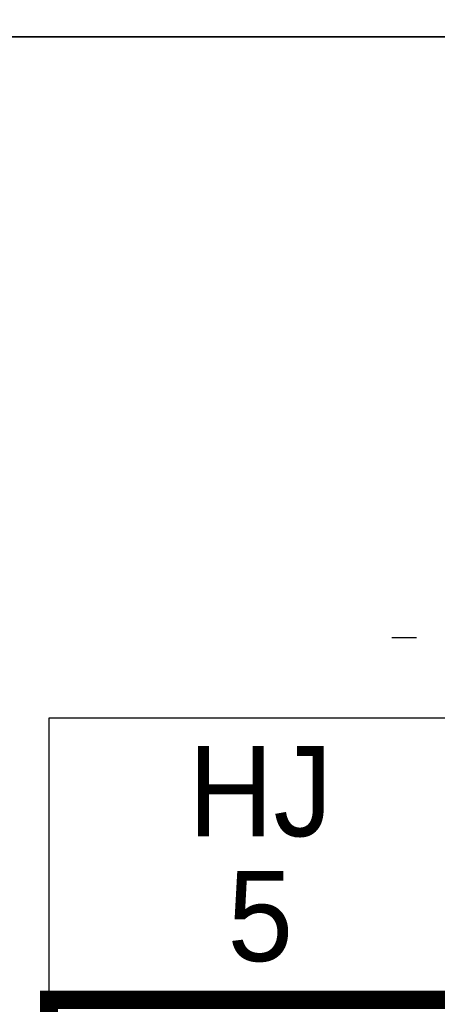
# Model space of a CAD drawing. Header units: metres. Extents: x 183400 to 184400, y 422200 to 427800.
# Tile 53 of 221: x 184335 to 184358, y 423746 to 423801. Entities that reach past the tile are written whole.
import ezdxf
from ezdxf.enums import TextEntityAlignment as Align

# ---------------------------------------------------------------- set-up
doc = ezdxf.new("R2010")
doc.units = ezdxf.units.M
for name, color, linetype in [('N_MK2', 7, 'Continuous'), ('방위표', 7, 'Continuous'), ('일람표', 7, 'Continuous')]:
    doc.layers.add(name, color=color, linetype=linetype)
doc.styles.add('CGS', font='Dotum.ttf')

# ---------------------------------------------------------------- blocks, each defined once
blk = doc.blocks.new('N_MK2')
at = {"layer": '방위표', "color": 7, "linetype": 'Continuous'}
blk.add_lwpolyline([(-118.86, 0), (-128.674, 0)], dxfattribs=at)

msp = doc.modelspace()

# ---------------------------------------------------------------- linework, layer by layer
at = {"layer": '일람표'}
for points in [[(183800, 423800), (184400, 423800), (184400, 424200), (183800, 424200)], [(183800, 423400), (184400, 423400), (184400, 423800), (183800, 423800)], [(184400, 423709.794), (184324.375, 423709.794), (184324.375, 423800), (184400, 423800)]]:
    msp.add_lwpolyline(points, close=True, dxfattribs=at)
at = {"layer": '일람표', "linetype": 'Continuous', "flags": 128}
msp.add_lwpolyline([(184336.781, 423746.585), (184360.219, 423746.585), (184360.219, 423762.21), (184336.781, 423762.21)], close=True, dxfattribs=at)
at = {"layer": '일람표', "linetype": 'Continuous', "const_width": 1, "flags": 128}
msp.add_lwpolyline([(184336.781, 423730.96), (184360.219, 423730.96), (184360.219, 423746.585), (184336.781, 423746.585)], close=True, dxfattribs=at)

# ---------------------------------------------------------------- block references
at = {"layer": 'N_MK2', "linetype": 'Continuous', "lineweight": 15, "xscale": 0.1399996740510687, "yscale": 0.1399996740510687, "zscale": 0.139999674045}
msp.add_blockref('N_MK2', (184373.805, 423766.673), dxfattribs=at)

# ---------------------------------------------------------------- texts
at = {"layer": '일람표', "linetype": 'Continuous', "style": 'CGS'}
msp.add_text('HJ', height=5, dxfattribs=at).set_placement((184348.5, 423758.159), align=Align.MIDDLE_CENTER)
msp.add_text('5', height=5, dxfattribs=at).set_placement((184348.5, 423748.734), align=Align.CENTER)

doc.saveas('drawing.dxf')
